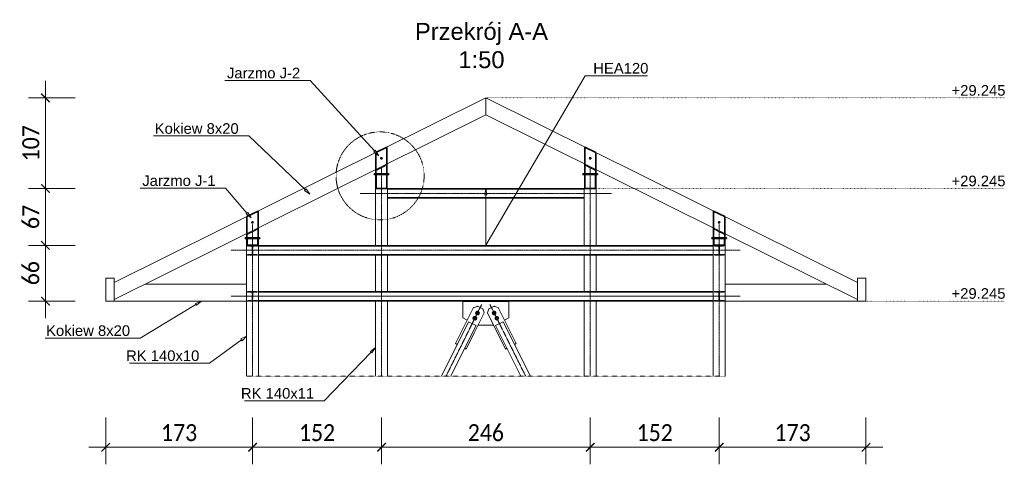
# Model space of a CAD drawing. Header units: millimetres. Extents: x -21657 to 4189, y 5902 to 25619.
# Tile 2 of 5: x -10727 to 877, y 5902 to 11144. Entities that reach past the tile are written whole.
import ezdxf
from ezdxf import colors
from ezdxf.entities.mleader import LeaderData, LeaderLine
from ezdxf.math import Vec2, Vec3

# ---------------------------------------------------------------- set-up
doc = ezdxf.new("R2010")
doc.units = ezdxf.units.MM
for name, pattern in [('1 1', [2, 1, -1]), ('ACAD_ISO04W100', [30, 24, -3, 0, -3]), ('ACAD_ISO07W100', [3, 0, -3]), ('CENTER2', [1.125, 0.75, -0.125, 0.125, -0.125])]:
    doc.linetypes.add(name, pattern=pattern)
for name, color, linetype, lineweight in [('BP_GR_0.20', 30, 'Continuous', 20), ('BP_GR_0.35', 10, 'Continuous', 35), ('BP_OPIS_0.09', 8, 'Continuous', 9), ('BP_OPIS_0.13', 9, 'Continuous', 13), ('BP_PRZER_0.09', 62, '1 1', 9)]:
    doc.layers.add(name, color=color, linetype=linetype, lineweight=lineweight)
doc.layers.add('BP_UKR_0.7_PRZER_0.18', color=121, linetype='1 1', lineweight=13, transparency=0.7)
doc.styles.add('CALIBRI', font='calibrili.ttf', dxfattribs={"width": 0.9})
doc.styles.get("Standard").update_dxf_attribs({"font": 'arial.ttf'})
doc.dimstyles.new('SCALA100_B', dxfattribs={"dimscale": 100, "dimtxt": 2, "dimasz": 1, "dimexe": 2, "dimexo": 2.5, "dimgap": 0.7, "dimtad": 1, "dimdec": 0, "dimlfac": 0.1, "dimdsep": 46, "dimtxsty": 'CALIBRI', "dimblk": 'ARCHTICK', "dimcen": 1, "dimdle": 2, "dimclrd": 3, "dimclre": 3, "dimclrt": 4, "dimadec": 0, "dimazin": 0, "dimtfac": 0.714286, "dimtdec": 0, "dimtmove": 0, "dimatfit": 3, "dimfxl": 3.5, "dimfxlon": 1, "dimtfill": 1, "dimtolj": 1, "dimlwd": 5, "dimlwe": 5, "dimarcsym": 2})

# ---------------------------------------------------------------- blocks, each defined once
blk = doc.blocks.new('*U33')
at = {"layer": 'BP_OPIS_0.09', "color": 0, "linetype": 'CENTER2', "transparency": 16777216}
for p, q in [((-11.5, 0), (-1.6, 0)), ((0, 1.6), (0, 11.5)), ((1.6, 0), (11.5, 0)), ((0, -11.5), (0, -1.6))]:
    blk.add_line(p, q, dxfattribs=at)
at = {"layer": 'BP_OPIS_0.09', "color": 0, "linetype": 'Continuous', "transparency": 16777216}
for p, q in [((-0.8, 0), (0.8, 0)), ((0, -0.8), (0, 0.8))]:
    blk.add_line(p, q, dxfattribs=at)
blk = doc.blocks.new('324ewqdasczx')
at = {"layer": 'BP_OPIS_0.09', "linetype": 'Continuous', "ltscale": 0.15}
for p, q in [((35927, 36989), (35787, 36989)), ((35787, 36989), (35787, 36319)), ((35927, 36319), (35927, 36989)), ((38247, 36989), (35927, 36989)), ((35927, 36981), (38247, 36981)), ((38387, 36989), (38247, 36989)), ((38247, 36989), (38247, 36319)), ((38387, 36319), (38387, 36989)), ((38247, 36883), (35927, 36883)), ((35927, 36875), (38247, 36875)), ((34407, 36319), (34267, 36319)), ((34267, 36319), (34267, 34778)), ((39767, 36319), (34407, 36319)), ((34407, 34778), (34407, 36319)), ((34407, 36311), (39767, 36311)), ((39767, 36213), (34407, 36213)), ((39907, 36319), (39767, 36319)), ((39767, 36319), (39767, 34778)), ((39907, 34778), (39907, 36319)), ((34407, 36205), (39767, 36205)), ((35787, 36205), (35787, 35776)), ((35927, 35776), (35927, 36205)), ((38247, 36205), (38247, 35776)), ((38387, 35776), (38387, 36205)), ((39767, 35776), (34407, 35776)), ((34407, 35768), (39767, 35768)), ((39767, 35670), (34407, 35670)), ((34407, 35662), (39767, 35662)), ((35787, 35662), (35787, 34778)), ((35927, 34778), (35927, 35662)), ((36951, 35659), (36817, 35659)), ((36817, 35659), (36817, 35463)), ((37357, 35659), (36951, 35659)), ((37357, 35463), (37357, 35659)), ((38247, 35662), (38247, 34778)), ((38387, 34778), (38387, 35662)), ((36942, 35585), (36731, 35160)), ((36951, 35588), (36942, 35585)), ((36985, 35599), (36951, 35588)), ((36951, 35287), (37068, 35522)), ((36988, 35542), (36972, 35531)), ((36972, 35531), (36973, 35511)), ((36973, 35511), (36991, 35503)), ((36989, 35601), (36985, 35599)), ((37006, 35533), (36988, 35542)), ((37052, 35569), (36989, 35601)), ((36991, 35503), (37007, 35514)), ((37007, 35514), (37006, 35533)), ((37068, 35522), (37052, 35569)), ((37123, 35569), (37107, 35522)), ((37107, 35522), (37319, 35097)), ((37186, 35601), (37123, 35569)), ((37169, 35533), (37168, 35514)), ((37168, 35514), (37184, 35503)), ((37187, 35542), (37169, 35533)), ((37184, 35503), (37202, 35511)), ((37189, 35599), (37186, 35601)), ((37203, 35531), (37187, 35542)), ((37232, 35585), (37189, 35599)), ((37202, 35511), (37203, 35531)), ((37444, 35160), (37232, 35585)), ((36882, 35419), (36563, 34778)), ((36817, 35463), (36869, 35437)), ((36951, 35385), (36882, 35419)), ((36951, 35475), (36941, 35468)), ((36941, 35468), (36942, 35449)), ((36942, 35449), (36951, 35444)), ((36957, 35479), (36951, 35475)), ((36951, 35444), (36959, 35440)), ((36975, 35471), (36957, 35479)), ((36959, 35440), (36976, 35451)), ((36976, 35451), (36975, 35471)), ((37200, 35471), (37199, 35451)), ((37199, 35451), (37215, 35440)), ((37218, 35479), (37200, 35471)), ((37292, 35419), (37203, 35375)), ((37215, 35440), (37233, 35449)), ((37234, 35468), (37218, 35479)), ((37233, 35449), (37234, 35468)), ((37612, 34778), (37292, 35419)), ((37306, 35437), (37357, 35463)), ((36675, 34778), (36951, 35332)), ((36856, 35097), (36951, 35287)), ((36972, 35375), (36951, 35385)), ((36951, 35332), (36972, 35375)), ((36996, 35379), (37178, 35379)), ((37203, 35375), (37500, 34778)), ((36731, 35160), (36749, 35151)), ((36838, 35106), (36856, 35097)), ((37319, 35097), (37337, 35106)), ((37426, 35151), (37444, 35160))]:
    blk.add_line(p, q, dxfattribs=at)
at = {"layer": 'BP_OPIS_0.09', "color": 10, "linetype": 'ACAD_ISO04W100', "ltscale": 0.15}
for points in [[(36619, 34778), (36927, 35397), (37038, 35621)], [(37556, 34778), (37248, 35397), (37136, 35621)]]:
    blk.add_lwpolyline(points, dxfattribs=at)
at = {"layer": 'BP_OPIS_0.09', "linetype": 'Continuous', "ltscale": 0.15}
for centre, radius in [((36989, 35522), 22), ((36989, 35522), 12), ((37185, 35522), 22), ((37185, 35522), 12), ((37217, 35460), 22), ((37217, 35460), 12)]:
    blk.add_circle(centre, radius, dxfattribs=at)
for radius, start, end in [(22, 110.1278, 249.8722), (12, 129.115, 230.885), (22, 249.8722, 110.1278), (12, 230.885, 129.115)]:
    blk.add_arc((36958, 35460), radius, start, end, dxfattribs=at)
at = {"layer": 'BP_UKR_0.7_PRZER_0.18', "color": 10, "linetype": 'ACAD_ISO04W100', "ltscale": 0.15}
for points in [[(35857, 34778), (35857, 36989), (35857, 37239)], [(35857, 34778), (35857, 36989), (35857, 37239)], [(38317, 34778), (38317, 36989), (38317, 37239)], [(38317, 34778), (38317, 36989), (38317, 37239)], [(35607, 36932), (35857, 36932), (38317, 36932), (38567, 36932)], [(38567, 36932), (38317, 36932), (35857, 36932), (35607, 36932)], [(34337, 34778), (34337, 36319), (34337, 36569)], [(34337, 34778), (34337, 36319), (34337, 36569)], [(39837, 34778), (39837, 36319), (39837, 36569)], [(39837, 34778), (39837, 36319), (39837, 36569)], [(34087, 36262), (34337, 36262), (39837, 36262), (40087, 36262)], [(34087, 36262), (34337, 36262), (39837, 36262), (40087, 36262)], [(34087, 35719), (34337, 35719), (39837, 35719), (40087, 35719)], [(40087, 35719), (39837, 35719), (34337, 35719), (34087, 35719)], [(36619, 34778), (36927, 35397), (37038, 35621)], [(37556, 34778), (37248, 35397), (37136, 35621)]]:
    blk.add_lwpolyline(points, dxfattribs=at)
at = {"layer": 'BP_UKR_0.7_PRZER_0.18', "ltscale": 0.1, "transparency": 33554572}
for points in [[(34277, 36319), (34397, 36319), (34397, 36311), (34352, 36311, 0.414214), (34340, 36299), (34340, 36225, 0.414214), (34352, 36213), (34397, 36213), (34397, 36205), (34277, 36205), (34277, 36213), (34323, 36213, 0.414214), (34335, 36225), (34335, 36299, 0.414214), (34323, 36311), (34277, 36311)], [(39897, 36319), (39777, 36319), (39777, 36311), (39823, 36311, -0.414214), (39835, 36299), (39835, 36225, -0.414214), (39823, 36213), (39777, 36213), (39777, 36205), (39897, 36205), (39897, 36213), (39852, 36213, -0.414214), (39840, 36225), (39840, 36299, -0.414214), (39852, 36311), (39897, 36311)], [(34277, 35776), (34397, 35776), (34397, 35768), (34352, 35768, 0.414214), (34340, 35756), (34340, 35682, 0.414214), (34352, 35670), (34397, 35670), (34397, 35662), (34277, 35662), (34277, 35670), (34323, 35670, 0.414214), (34335, 35682), (34335, 35756, 0.414214), (34323, 35768), (34277, 35768)], [(39897, 35776), (39777, 35776), (39777, 35768), (39823, 35768, -0.414214), (39835, 35756), (39835, 35682, -0.414214), (39823, 35670), (39777, 35670), (39777, 35662), (39897, 35662), (39897, 35670), (39852, 35670, -0.414214), (39840, 35682), (39840, 35756, -0.414214), (39852, 35768), (39897, 35768)]]:
    blk.add_lwpolyline(points, format="xyb", close=True, dxfattribs=at)
blk = doc.blocks.new('*U37')
at = {"layer": 'BP_OPIS_0.09', "color": 0, "linetype": 'CENTER2', "transparency": 16777216}
for p, q in [((-11.5, 0), (-1.6, 0)), ((0, 1.6), (0, 11.5)), ((1.6, 0), (11.5, 0)), ((0, -11.5), (0, -1.6))]:
    blk.add_line(p, q, dxfattribs=at)
at = {"layer": 'BP_OPIS_0.09', "color": 0, "linetype": 'Continuous', "transparency": 16777216}
for p, q in [((-0.8, 0), (0.8, 0)), ((0, -0.8), (0, 0.8))]:
    blk.add_line(p, q, dxfattribs=at)
blk = doc.blocks.new('*U38')
at = {"layer": 'BP_OPIS_0.09', "color": 0, "linetype": 'CENTER2', "transparency": 16777216}
for p, q in [((-11.5, 0), (-1.6, 0)), ((0, 1.6), (0, 11.5)), ((1.6, 0), (11.5, 0)), ((0, -11.5), (0, -1.6))]:
    blk.add_line(p, q, dxfattribs=at)
at = {"layer": 'BP_OPIS_0.09', "color": 0, "linetype": 'Continuous', "transparency": 16777216}
for p, q in [((-0.8, 0), (0.8, 0)), ((0, -0.8), (0, 0.8))]:
    blk.add_line(p, q, dxfattribs=at)
blk = doc.blocks.new('*U39')
at = {"layer": 'BP_OPIS_0.09', "color": 0, "linetype": 'CENTER2', "transparency": 16777216}
for p, q in [((-11.5, 0), (-1.6, 0)), ((0, 1.6), (0, 11.5)), ((1.6, 0), (11.5, 0)), ((0, -11.5), (0, -1.6))]:
    blk.add_line(p, q, dxfattribs=at)
at = {"layer": 'BP_OPIS_0.09', "color": 0, "linetype": 'Continuous', "transparency": 16777216}
for p, q in [((-0.8, 0), (0.8, 0)), ((0, -0.8), (0, 0.8))]:
    blk.add_line(p, q, dxfattribs=at)
blk = doc.blocks.new('_ClosedBlank')
at = {"color": 0, "linetype": 'ByBlock', "lineweight": -2}
for p, q in [((-1, 0.17), (0, 0)), ((-1, 0.17), (-1, -0.17)), ((0, 0), (-1, -0.17))]:
    blk.add_line(p, q, dxfattribs=at)
blk = doc.blocks.new('_ArchTick')
at = {"color": 0, "linetype": 'ByBlock', "const_width": 0.15}
blk.add_lwpolyline([(-0.5, -0.5), (0.5, 0.5)], dxfattribs=at)
blk = doc.blocks.new('*D64')
at = {"layer": 'BP_OPIS_0.13', "color": 3, "lineweight": 5, "transparency": 16777216}
for p, q in [((-9714, 6452), (-9714, 5902)), ((-7983, 6452), (-7983, 5902)), ((-9914, 6102), (-7783, 6102))]:
    blk.add_line(p, q, dxfattribs=at)
at = {"layer": 'Defpoints', "color": 0, "transparency": 16777216}
for p in [(-9714, 7826), (-7983, 6942), (-7983, 6102)]:
    blk.add_point(p, dxfattribs=at)
at = {"layer": 'BP_OPIS_0.13', "color": 3, "lineweight": 5, "transparency": 16777216, "xscale": 100, "yscale": 100, "zscale": 100, "rotation": 180}
blk.add_blockref('_ArchTick', (-9714, 6102), dxfattribs=at)
at = {"layer": 'BP_OPIS_0.13', "color": 3, "lineweight": 5, "transparency": 16777216, "xscale": 100, "yscale": 100, "zscale": 100}
blk.add_blockref('_ArchTick', (-7983, 6102), dxfattribs=at)
at = {"layer": 'BP_OPIS_0.13', "color": 4, "transparency": 16777216, "insert": (-8849, 6274), "char_height": 200, "attachment_point": 5, "style": 'CALIBRI', "bg_fill": 3, "box_fill_scale": 1.1, "bg_fill_color": 256, "bg_fill_true_color": 13158600, "bg_fill_transparency": 0}
blk.add_mtext('\\A1;173', dxfattribs=at)
blk = doc.blocks.new('*D65')
at = {"layer": 'BP_OPIS_0.13', "color": 3, "lineweight": 5, "transparency": 16777216}
for p, q in [((-7983, 6452), (-7983, 5902)), ((-6463, 6452), (-6463, 5902)), ((-8183, 6102), (-6263, 6102))]:
    blk.add_line(p, q, dxfattribs=at)
at = {"layer": 'Defpoints', "color": 0, "transparency": 16777216}
for p in [(-7983, 6942), (-6463, 6942), (-6463, 6102)]:
    blk.add_point(p, dxfattribs=at)
at = {"layer": 'BP_OPIS_0.13', "color": 3, "lineweight": 5, "transparency": 16777216, "xscale": 100, "yscale": 100, "zscale": 100, "rotation": 180}
blk.add_blockref('_ArchTick', (-7983, 6102), dxfattribs=at)
at = {"layer": 'BP_OPIS_0.13', "color": 3, "lineweight": 5, "transparency": 16777216, "xscale": 100, "yscale": 100, "zscale": 100}
blk.add_blockref('_ArchTick', (-6463, 6102), dxfattribs=at)
at = {"layer": 'BP_OPIS_0.13', "color": 4, "transparency": 16777216, "insert": (-7223, 6274), "char_height": 200, "attachment_point": 5, "style": 'CALIBRI', "bg_fill": 3, "box_fill_scale": 1.1, "bg_fill_color": 256, "bg_fill_true_color": 13158600, "bg_fill_transparency": 0}
blk.add_mtext('\\A1;152', dxfattribs=at)
blk = doc.blocks.new('*D66')
at = {"layer": 'BP_OPIS_0.13', "color": 3, "lineweight": 5, "transparency": 16777216}
for p, q in [((-6463, 6452), (-6463, 5902)), ((-4003, 6452), (-4003, 5902)), ((-6663, 6102), (-3803, 6102))]:
    blk.add_line(p, q, dxfattribs=at)
at = {"layer": 'Defpoints', "color": 0, "transparency": 16777216}
for p in [(-6463, 6942), (-4003, 6942), (-4003, 6102)]:
    blk.add_point(p, dxfattribs=at)
at = {"layer": 'BP_OPIS_0.13', "color": 3, "lineweight": 5, "transparency": 16777216, "xscale": 100, "yscale": 100, "zscale": 100, "rotation": 180}
blk.add_blockref('_ArchTick', (-6463, 6102), dxfattribs=at)
at = {"layer": 'BP_OPIS_0.13', "color": 3, "lineweight": 5, "transparency": 16777216, "xscale": 100, "yscale": 100, "zscale": 100}
blk.add_blockref('_ArchTick', (-4003, 6102), dxfattribs=at)
at = {"layer": 'BP_OPIS_0.13', "color": 4, "transparency": 16777216, "insert": (-5233, 6274), "char_height": 200, "attachment_point": 5, "style": 'CALIBRI', "bg_fill": 3, "box_fill_scale": 1.1, "bg_fill_color": 256, "bg_fill_true_color": 13158600, "bg_fill_transparency": 0}
blk.add_mtext('\\A1;246', dxfattribs=at)
blk = doc.blocks.new('*D67')
at = {"layer": 'BP_OPIS_0.13', "color": 3, "lineweight": 5, "transparency": 16777216}
for p, q in [((-4003, 6452), (-4003, 5902)), ((-2483, 6452), (-2483, 5902)), ((-4203, 6102), (-2283, 6102))]:
    blk.add_line(p, q, dxfattribs=at)
at = {"layer": 'Defpoints', "color": 0, "transparency": 16777216}
for p in [(-4003, 6942), (-2483, 6942), (-2483, 6102)]:
    blk.add_point(p, dxfattribs=at)
at = {"layer": 'BP_OPIS_0.13', "color": 3, "lineweight": 5, "transparency": 16777216, "xscale": 100, "yscale": 100, "zscale": 100, "rotation": 180}
blk.add_blockref('_ArchTick', (-4003, 6102), dxfattribs=at)
at = {"layer": 'BP_OPIS_0.13', "color": 3, "lineweight": 5, "transparency": 16777216, "xscale": 100, "yscale": 100, "zscale": 100}
blk.add_blockref('_ArchTick', (-2483, 6102), dxfattribs=at)
at = {"layer": 'BP_OPIS_0.13', "color": 4, "transparency": 16777216, "insert": (-3243, 6274), "char_height": 200, "attachment_point": 5, "style": 'CALIBRI', "bg_fill": 3, "box_fill_scale": 1.1, "bg_fill_color": 256, "bg_fill_true_color": 13158600, "bg_fill_transparency": 0}
blk.add_mtext('\\A1;152', dxfattribs=at)
blk = doc.blocks.new('*D68')
at = {"layer": 'BP_OPIS_0.13', "color": 3, "lineweight": 5, "transparency": 16777216}
for p, q in [((-2483, 6452), (-2483, 5902)), ((-753, 6452), (-753, 5902)), ((-2683, 6102), (-553, 6102))]:
    blk.add_line(p, q, dxfattribs=at)
at = {"layer": 'Defpoints', "color": 0, "transparency": 16777216}
for p in [(-753, 7826), (-2483, 6942), (-753, 6102)]:
    blk.add_point(p, dxfattribs=at)
at = {"layer": 'BP_OPIS_0.13', "color": 3, "lineweight": 5, "transparency": 16777216, "xscale": 100, "yscale": 100, "zscale": 100, "rotation": 180}
blk.add_blockref('_ArchTick', (-2483, 6102), dxfattribs=at)
at = {"layer": 'BP_OPIS_0.13', "color": 3, "lineweight": 5, "transparency": 16777216, "xscale": 100, "yscale": 100, "zscale": 100}
blk.add_blockref('_ArchTick', (-753, 6102), dxfattribs=at)
at = {"layer": 'BP_OPIS_0.13', "color": 4, "transparency": 16777216, "insert": (-1618, 6274), "char_height": 200, "attachment_point": 5, "style": 'CALIBRI', "bg_fill": 3, "box_fill_scale": 1.1, "bg_fill_color": 256, "bg_fill_true_color": 13158600, "bg_fill_transparency": 0}
blk.add_mtext('\\A1;173', dxfattribs=at)
blk = doc.blocks.new('*D69')
at = {"layer": 'BP_OPIS_0.13', "color": 3, "lineweight": 5, "transparency": 16777216}
for p, q in [((-10424, 7626), (-10424, 8683)), ((-10074, 8483), (-10624, 8483)), ((-10074, 7826), (-10624, 7826))]:
    blk.add_line(p, q, dxfattribs=at)
at = {"layer": 'Defpoints', "color": 0, "transparency": 16777216}
for p in [(-10424, 8483), (-8053, 8483), (-9714, 7826)]:
    blk.add_point(p, dxfattribs=at)
at = {"layer": 'BP_OPIS_0.13', "color": 3, "lineweight": 5, "transparency": 16777216, "xscale": 100, "yscale": 100, "zscale": 100}
for p, rotation in [((-10424, 8483), 90), ((-10424, 7826), 270)]:
    blk.add_blockref('_ArchTick', p, dxfattribs=dict(at, rotation=rotation))
at = {"layer": 'BP_OPIS_0.13', "color": 4, "transparency": 16777216, "insert": (-10596, 8155), "char_height": 200, "attachment_point": 5, "rotation": 90, "style": 'CALIBRI', "bg_fill": 3, "box_fill_scale": 1.1, "bg_fill_color": 256, "bg_fill_true_color": 13158600, "bg_fill_transparency": 0}
blk.add_mtext('\\A1;66', dxfattribs=at)
blk = doc.blocks.new('*D70')
at = {"layer": 'BP_OPIS_0.13', "color": 3, "lineweight": 5, "transparency": 16777216}
for p, q in [((-10424, 8283), (-10424, 9353)), ((-10074, 9153), (-10624, 9153)), ((-10074, 8483), (-10624, 8483))]:
    blk.add_line(p, q, dxfattribs=at)
at = {"layer": 'Defpoints', "color": 0, "transparency": 16777216}
for p in [(-10424, 9153), (-6533, 9153), (-8053, 8483)]:
    blk.add_point(p, dxfattribs=at)
at = {"layer": 'BP_OPIS_0.13', "color": 3, "lineweight": 5, "transparency": 16777216, "xscale": 100, "yscale": 100, "zscale": 100}
for p, rotation in [((-10424, 9153), 90), ((-10424, 8483), 270)]:
    blk.add_blockref('_ArchTick', p, dxfattribs=dict(at, rotation=rotation))
at = {"layer": 'BP_OPIS_0.13', "color": 4, "transparency": 16777216, "insert": (-10596, 8818), "char_height": 200, "attachment_point": 5, "rotation": 90, "style": 'CALIBRI', "bg_fill": 3, "box_fill_scale": 1.1, "bg_fill_color": 256, "bg_fill_true_color": 13158600, "bg_fill_transparency": 0}
blk.add_mtext('\\A1;67', dxfattribs=at)
blk = doc.blocks.new('*D71')
at = {"layer": 'BP_OPIS_0.13', "color": 3, "lineweight": 5, "transparency": 16777216}
for p, q in [((-10424, 8953), (-10424, 10421)), ((-10074, 10221), (-10624, 10221)), ((-10074, 9153), (-10624, 9153))]:
    blk.add_line(p, q, dxfattribs=at)
at = {"layer": 'Defpoints', "color": 0, "transparency": 16777216}
for p in [(-10424, 10221), (-5233, 10221), (-6533, 9153)]:
    blk.add_point(p, dxfattribs=at)
at = {"layer": 'BP_OPIS_0.13', "color": 3, "lineweight": 5, "transparency": 16777216, "xscale": 100, "yscale": 100, "zscale": 100}
for p, rotation in [((-10424, 10221), 90), ((-10424, 9153), 270)]:
    blk.add_blockref('_ArchTick', p, dxfattribs=dict(at, rotation=rotation))
at = {"layer": 'BP_OPIS_0.13', "color": 4, "transparency": 16777216, "insert": (-10596, 9687), "char_height": 200, "attachment_point": 5, "rotation": 90, "style": 'CALIBRI', "bg_fill": 3, "box_fill_scale": 1.1, "bg_fill_color": 256, "bg_fill_true_color": 13158600, "bg_fill_transparency": 0}
blk.add_mtext('\\A1;107', dxfattribs=at)

msp = doc.modelspace()

# ---------------------------------------------------------------- linework, layer by layer
at = {"layer": 'BP_GR_0.20'}
for p, q in [((-5233.4, 10220.6), (-9614.4, 8043.7)), ((-5233.4, 10220.6), (-852.4, 8043.7)), ((-5233.4, 10020.6), (-9614.4, 7843.7)), ((-5233.4, 10020.6), (-2451.7, 8638.4)), ((-2413.4, 8619.4), (-852.4, 7843.7)), ((-8053.4, 8026.4), (-9246.8, 8026.4)), ((-2413.4, 8026.4), (-1220, 8026.4)), ((-8043.4, 7826.4), (-9614.4, 7826.4)), ((-2423.4, 7826.4), (-852.4, 7826.4))]:
    msp.add_line(p, q, dxfattribs=at)
msp.add_lwpolyline([(-5233.4, 10020.6), (-5233.4, 10220.6)], dxfattribs=at)
for points in [[(-9713.8, 7826.4), (-9614.4, 7826.4), (-9614.4, 8095.8), (-9713.8, 8095.8)], [(-753, 7826.4), (-852.4, 7826.4), (-852.4, 8095.8), (-753, 8095.8)]]:
    msp.add_lwpolyline(points, close=True, dxfattribs=at)
at = {"layer": 'BP_GR_0.35'}
for p, q in [((-6528.4, 9577.1), (-6398.4, 9641.7)), ((-6398.4, 9641.7), (-6398.4, 9327.4)), ((-4068.4, 9641.7), (-4068.4, 9327.4)), ((-3938.4, 9577.1), (-4068.4, 9641.7)), ((-6528.4, 9327.4), (-6528.4, 9577.1)), ((-3938.4, 9327.4), (-3938.4, 9577.1)), ((-6378.4, 9327.4), (-6548.4, 9327.4)), ((-6548.4, 9327.4), (-6548.4, 9317.4)), ((-6378.4, 9317.4), (-6548.4, 9317.4)), ((-6528.4, 9153.1), (-6528.4, 9317.4)), ((-6525.4, 9153.1), (-6525.4, 9317.4)), ((-6401.4, 9153.1), (-6401.4, 9317.4)), ((-6398.4, 9317.4), (-6398.4, 9153.1)), ((-6378.4, 9327.4), (-6378.4, 9317.4)), ((-4088.4, 9327.4), (-3918.4, 9327.4)), ((-4088.4, 9327.4), (-4088.4, 9317.4)), ((-4088.4, 9317.4), (-3918.4, 9317.4)), ((-4068.4, 9317.4), (-4068.4, 9153.1)), ((-4065.4, 9153.1), (-4065.4, 9317.4)), ((-3941.4, 9153.1), (-3941.4, 9317.4)), ((-3938.4, 9153.1), (-3938.4, 9317.4)), ((-3918.4, 9327.4), (-3918.4, 9317.4)), ((-6528.4, 9153.1), (-6398.4, 9153.1)), ((-3938.4, 9153.1), (-4068.4, 9153.1)), ((-8048.4, 8821.9), (-7918.4, 8886.5)), ((-8048.4, 8572.1), (-8048.4, 8821.9)), ((-7918.4, 8886.5), (-7918.4, 8572.1)), ((-2548.4, 8886.5), (-2548.4, 8572.1)), ((-2418.4, 8821.9), (-2548.4, 8886.5)), ((-2418.4, 8572.1), (-2418.4, 8821.9)), ((-7898.4, 8572.1), (-8068.4, 8572.1)), ((-8068.4, 8572.1), (-8068.4, 8562.1)), ((-7898.4, 8562.1), (-8068.4, 8562.1)), ((-8048.4, 8483.4), (-8048.4, 8562.1)), ((-8048.4, 8483.4), (-7918.4, 8483.4)), ((-8045.4, 8483.4), (-8045.4, 8562.1)), ((-7921.4, 8483.4), (-7921.4, 8562.1)), ((-7918.4, 8562.1), (-7918.4, 8483.4)), ((-7898.4, 8572.1), (-7898.4, 8562.1)), ((-2568.4, 8572.1), (-2398.4, 8572.1)), ((-2568.4, 8572.1), (-2568.4, 8562.1)), ((-2568.4, 8562.1), (-2398.4, 8562.1)), ((-2548.4, 8562.1), (-2548.4, 8483.4)), ((-2418.4, 8483.4), (-2548.4, 8483.4)), ((-2545.4, 8483.4), (-2545.4, 8562.1)), ((-2421.4, 8483.4), (-2421.4, 8562.1)), ((-2418.4, 8483.4), (-2418.4, 8562.1)), ((-2398.4, 8572.1), (-2398.4, 8562.1))]:
    msp.add_line(p, q, dxfattribs=at)
for centre in [(-6463.4, 9509.4), (-4003.4, 9509.4), (-7983.4, 8754.2), (-2483.4, 8754.2)]:
    msp.add_circle(centre, 8, dxfattribs=at)
at = {"layer": 'BP_OPIS_0.09', "linetype": 'ACAD_ISO07W100', "ltscale": 0.5, "transparency": 33554572}
for p, q in [((-5233.4, 10220.6), (877.5, 10220.6)), ((-3933.4, 9153.1), (877.5, 9153.1)), ((-753, 7826.4), (877.5, 7826.4))]:
    msp.add_line(p, q, dxfattribs=at)
at = {"layer": 'BP_PRZER_0.09', "ltscale": 0.25}
for p, q in [((-6528.4, 9377.1), (-6398.4, 9441.7)), ((-6528.4, 9365.1), (-6398.4, 9429.7)), ((-3938.4, 9377.1), (-4068.4, 9441.7)), ((-3938.4, 9365.1), (-4068.4, 9429.7)), ((-8048.4, 8621.9), (-7918.4, 8686.5)), ((-8048.4, 8609.9), (-7918.4, 8674.5)), ((-2418.4, 8621.9), (-2548.4, 8686.5)), ((-2418.4, 8609.9), (-2548.4, 8674.5))]:
    msp.add_line(p, q, dxfattribs=at)
at = {"layer": 'BP_PRZER_0.09'}
msp.add_line((-8053.4, 6941.9), (-2413.4, 6941.9), dxfattribs=at)
msp.add_circle((-6479.7, 9301.8), 519, dxfattribs=at)

# ---------------------------------------------------------------- block references
at = {"layer": 'BP_GR_0.35'}
msp.add_blockref('324ewqdasczx', (-42320.8, -27835.9), dxfattribs=at)
at = {"layer": 'BP_OPIS_0.09', "linetype": 'CENTER2'}
for name, p in [('*U33', (-6463.4, 9509.4)), ('*U38', (-4003.4, 9509.4)), ('*U37', (-7983.4, 8754.2)), ('*U39', (-2483.4, 8754.2))]:
    msp.add_blockref(name, p, dxfattribs=at)

# ---------------------------------------------------------------- texts
at = {"layer": 'BP_OPIS_0.09', "char_height": 125, "attachment_point": 1}
for insert in [(255.6, 10372.5), (255.6, 9305), (255.6, 7978.3)]:
    msp.add_mtext_dynamic_manual_height_columns('+29.245', width=1014.88, gutter_width=12.5, heights=[0], dxfattribs=dict(at, insert=insert))
at = {"layer": 'BP_OPIS_0.13', "insert": (-6913.4, 11105.7), "char_height": 200, "attachment_point": 1}
msp.add_mtext_dynamic_manual_height_columns('\\pxqc;Przekrój A-A\\P1:50', width=3257.605, gutter_width=31.2, heights=[0], dxfattribs=at)

# ---------------------------------------------------------------- leaders
at = {"layer": 'BP_OPIS_0.09'}
ml = msp.add_multileader_mtext('Standard', dxfattribs=at)
ml.set_content('Jarzmo J-2', color=256)
ml.set_leader_properties(color=256, linetype='ByLayer', lineweight=-1)
ml.set_arrow_properties(name='CLOSEDBLANK')
ml.build(insert=Vec2(0, 0))
ml.multileader.update_dxf_attribs({"text_left_attachment_type": 5, "text_right_attachment_type": 5, "dogleg_length": 0.36, "arrow_head_size": 75, "scale": 50})
ctx = ml.context
ctx.base_point, ctx.scale, ctx.char_height, ctx.arrow_head_size, ctx.landing_gap_size, ctx.plane_origin = Vec3(-8370.9, 10426.5), 50, 125, 75, 100, Vec3(-6495.2, 9540.4)
ctx.left_attachment, ctx.right_attachment, ctx.text_align_type = 5, 5, 2
notes = []
notes.append((ctx, [(0, (1, 1, 0), (-7303.2, 10426.5), (-1, 0), 18, [(0, [(-6495.2, 9540.4)], 0, [])])]))
ctx.mtext.insert, ctx.mtext.alignment, ctx.mtext.flow_direction = Vec3(-7421.2, 10577), 3, 5
ml = msp.add_multileader_mtext('Standard', dxfattribs=at)
ml.set_content('Kokiew 8x20', color=256)
ml.set_leader_properties(color=256, linetype='ByLayer', lineweight=-1)
ml.set_arrow_properties(name='CLOSEDBLANK')
ml.build(insert=Vec2(0, 0))
ml.multileader.update_dxf_attribs({"text_left_attachment_type": 5, "text_right_attachment_type": 5, "dogleg_length": 0.36, "arrow_head_size": 75, "scale": 50})
ctx = ml.context
ctx.base_point, ctx.scale, ctx.char_height, ctx.arrow_head_size, ctx.landing_gap_size, ctx.plane_origin = Vec3(-9214.9, 9772.5), 50, 125, 75, 100, Vec3(-7306, 9087.8)
ctx.left_attachment, ctx.right_attachment, ctx.text_align_type = 5, 5, 2
notes.append((ctx, [(0, (1, 1, 0), (-8027.9, 9772.5), (-1, 0), 18, [(0, [(-7306, 9087.8)], 0, [])])]))
ctx.mtext.insert, ctx.mtext.alignment, ctx.mtext.flow_direction = Vec3(-8145.9, 9923.1), 3, 5
ml = msp.add_multileader_mtext('Standard', dxfattribs=at)
ml.set_content('Jarzmo J-1', color=256)
ml.set_leader_properties(color=256, linetype='ByLayer', lineweight=-1)
ml.set_arrow_properties(name='CLOSEDBLANK')
ml.build(insert=Vec2(0, 0))
ml.multileader.update_dxf_attribs({"text_left_attachment_type": 5, "text_right_attachment_type": 5, "dogleg_length": 0.36, "arrow_head_size": 75, "scale": 50})
ctx = ml.context
ctx.base_point, ctx.scale, ctx.char_height, ctx.arrow_head_size, ctx.landing_gap_size, ctx.plane_origin = Vec3(-9345.6, 9158), 50, 125, 75, 100, Vec3(-7999.6, 8806.9)
ctx.left_attachment, ctx.right_attachment, ctx.text_align_type = 5, 5, 2
notes.append((ctx, [(0, (1, 1, 0), (-8300.8, 9158), (-1, 0), 18, [(0, [(-7999.6, 8806.9)], 0, [])])]))
ctx.mtext.insert, ctx.mtext.alignment, ctx.mtext.flow_direction = Vec3(-8418.8, 9308.5), 3, 5
for ctx, leaders in notes:
    for number, flags, end, landing, length, lines in leaders:
        leader = LeaderData()
        leader.index, (leader.has_last_leader_line, leader.has_dogleg_vector, leader.attachment_direction) = number, flags
        leader.last_leader_point, leader.dogleg_vector, leader.dogleg_length = Vec3(end), Vec3(landing), length
        for number, points, colour, breaks in lines:
            line = LeaderLine()
            line.index, line.vertices, line.color, line.breaks = number, Vec3.list(points), colors.encode_raw_color(colour), breaks
            leader.lines.append(line)
        ctx.leaders.append(leader)

# ---------------------------------------------------------------- next in the draw order: dimensions: what is measured, and where the dimension line sits
at = {"layer": 'BP_OPIS_0.13'}
dim = msp.add_linear_dim(base=(-7983.4, 6101.7), p1=(-9713.8, 7826.4), p2=(-7983.4, 6941.9), dimstyle='SCALA100_B', dxfattribs=at)
dim.commit()
dim.dimension.update_dxf_attribs({"geometry": '*D64', "text_midpoint": (-8848.6, 6273.9)})

# ---------------------------------------------------------------- next in the draw order: dimensions: what is measured, and where the dimension line sits
dim = msp.add_linear_dim(base=(-10424.1, 8483.4), p1=(-9713.8, 7826.4), p2=(-8053.4, 8483.4), angle=90, dimstyle='SCALA100_B', dxfattribs=at)
dim.commit()
dim.dimension.update_dxf_attribs({"geometry": '*D69', "text_midpoint": (-10596.1, 8154.9)})
dim = msp.add_linear_dim(base=(-6463.4, 6101.7), p1=(-7983.4, 6941.9), p2=(-6463.4, 6941.9), dimstyle='SCALA100_B', override={"dimtmove": 1}, dxfattribs=at)
dim.commit()
dim.dimension.update_dxf_attribs({"geometry": '*D65', "text_midpoint": (-7223.4, 6273.9)})

# ---------------------------------------------------------------- next in the draw order: dimensions: what is measured, and where the dimension line sits
dim = msp.add_linear_dim(base=(-10424.1, 9153.1), p1=(-8053.4, 8483.4), p2=(-6533.4, 9153.1), angle=90, dimstyle='SCALA100_B', override={"dimtmove": 1}, dxfattribs=at)
dim.commit()
dim.dimension.update_dxf_attribs({"geometry": '*D70', "text_midpoint": (-10596.1, 8818.3)})
dim = msp.add_linear_dim(base=(-4003.4, 6101.7), p1=(-6463.4, 6941.9), p2=(-4003.4, 6941.9), dimstyle='SCALA100_B', override={"dimtmove": 1}, dxfattribs=at)
dim.commit()
dim.dimension.update_dxf_attribs({"geometry": '*D66', "text_midpoint": (-5233.4, 6273.9)})

# ---------------------------------------------------------------- next in the draw order: leaders
at = {"layer": 'BP_OPIS_0.09'}
ml = msp.add_multileader_mtext('Standard', dxfattribs=at)
ml.set_content('Kokiew 8x20', color=256)
ml.set_leader_properties(color=256, linetype='ByLayer', lineweight=-1)
ml.set_arrow_properties(name='CLOSEDBLANK')
ml.build(insert=Vec2(0, 0))
ml.multileader.update_dxf_attribs({"text_left_attachment_type": 5, "text_right_attachment_type": 5, "dogleg_length": 0.36, "arrow_head_size": 75, "scale": 50})
ctx = ml.context
ctx.base_point, ctx.scale, ctx.char_height, ctx.arrow_head_size, ctx.landing_gap_size, ctx.plane_origin = Vec3(-10495.1, 7389.8), 50, 125, 75, 100, Vec3(-8586.2, 6705.1)
ctx.left_attachment, ctx.right_attachment, ctx.text_align_type = 5, 5, 2
notes = []
notes.append((ctx, [(0, (1, 1, 0), (-9308.1, 7389.8), (-1, 0), 18, [(0, [(-8586.2, 7826.4)], 0, [])])]))
ctx.mtext.insert, ctx.mtext.alignment, ctx.mtext.flow_direction = Vec3(-9426.1, 7540.3), 3, 5
ml = msp.add_multileader_mtext('Standard', dxfattribs=at)
ml.set_content('RK 140x10', color=256)
ml.set_leader_properties(color=256, linetype='ByLayer', lineweight=-1)
ml.set_arrow_properties(name='CLOSEDBLANK')
ml.build(insert=Vec2(0, 0))
ml.multileader.update_dxf_attribs({"text_left_attachment_type": 5, "text_right_attachment_type": 5, "dogleg_length": 0.36, "arrow_head_size": 75, "scale": 50})
ctx = ml.context
ctx.base_point, ctx.scale, ctx.char_height, ctx.arrow_head_size, ctx.landing_gap_size, ctx.plane_origin = Vec3(-9551.9, 7094.3), 50, 125, 75, 100, Vec3(-8053.4, 7413.8)
ctx.left_attachment, ctx.right_attachment, ctx.text_align_type = 5, 5, 2
notes.append((ctx, [(0, (1, 1, 0), (-8491.9, 7094.3), (-1, 0), 18, [(0, [(-8053.4, 7413.8)], 0, [])])]))
ctx.mtext.insert, ctx.mtext.alignment, ctx.mtext.flow_direction = Vec3(-8609.9, 7244.8), 3, 5
for ctx, leaders in notes:
    for number, flags, end, landing, length, lines in leaders:
        leader = LeaderData()
        leader.index, (leader.has_last_leader_line, leader.has_dogleg_vector, leader.attachment_direction) = number, flags
        leader.last_leader_point, leader.dogleg_vector, leader.dogleg_length = Vec3(end), Vec3(landing), length
        for number, points, colour, breaks in lines:
            line = LeaderLine()
            line.index, line.vertices, line.color, line.breaks = number, Vec3.list(points), colors.encode_raw_color(colour), breaks
            leader.lines.append(line)
        ctx.leaders.append(leader)

# ---------------------------------------------------------------- next in the draw order: dimensions: what is measured, and where the dimension line sits
at = {"layer": 'BP_OPIS_0.13'}
dim = msp.add_linear_dim(base=(-10424.1, 10220.6), p1=(-6533.4, 9153.1), p2=(-5233.4, 10220.6), angle=90, dimstyle='SCALA100_B', override={"dimtmove": 1}, dxfattribs=at)
dim.commit()
dim.dimension.update_dxf_attribs({"geometry": '*D71', "text_midpoint": (-10596.2, 9686.8)})
dim = msp.add_linear_dim(base=(-2483.4, 6101.7), p1=(-4003.4, 6941.9), p2=(-2483.4, 6941.9), dimstyle='SCALA100_B', override={"dimtmove": 1}, dxfattribs=at)
dim.commit()
dim.dimension.update_dxf_attribs({"geometry": '*D67', "text_midpoint": (-3243.4, 6273.9)})

# ---------------------------------------------------------------- next in the draw order: leaders
at = {"layer": 'BP_OPIS_0.09'}
ml = msp.add_multileader_mtext('Standard', dxfattribs=at)
ml.set_content('RK 140x11', color=256)
ml.set_leader_properties(color=256, linetype='ByLayer', lineweight=-1)
ml.set_arrow_properties(name='CLOSEDBLANK')
ml.build(insert=Vec2(0, 0))
ml.multileader.update_dxf_attribs({"text_left_attachment_type": 5, "text_right_attachment_type": 5, "dogleg_length": 0.36, "arrow_head_size": 75, "scale": 50})
ctx = ml.context
ctx.base_point, ctx.scale, ctx.char_height, ctx.arrow_head_size, ctx.landing_gap_size, ctx.plane_origin = Vec3(-8174.3, 6650.4), 50, 125, 75, 100, Vec3(-6533.4, 7278.5)
ctx.left_attachment, ctx.right_attachment, ctx.text_align_type = 5, 5, 2
notes = []
notes.append((ctx, [(0, (1, 1, 0), (-7138.1, 6650.4), (-1, 0), 18, [(0, [(-6533.4, 7278.5)], 0, [])])]))
ctx.mtext.insert, ctx.mtext.alignment, ctx.mtext.flow_direction = Vec3(-7256.1, 6800.9), 3, 5
for ctx, leaders in notes:
    for number, flags, end, landing, length, lines in leaders:
        leader = LeaderData()
        leader.index, (leader.has_last_leader_line, leader.has_dogleg_vector, leader.attachment_direction) = number, flags
        leader.last_leader_point, leader.dogleg_vector, leader.dogleg_length = Vec3(end), Vec3(landing), length
        for number, points, colour, breaks in lines:
            line = LeaderLine()
            line.index, line.vertices, line.color, line.breaks = number, Vec3.list(points), colors.encode_raw_color(colour), breaks
            leader.lines.append(line)
        ctx.leaders.append(leader)

# ---------------------------------------------------------------- next in the draw order: dimensions: what is measured, and where the dimension line sits
at = {"layer": 'BP_OPIS_0.13'}
dim = msp.add_linear_dim(base=(-753, 6101.7), p1=(-2483.4, 6941.9), p2=(-753, 7826.4), dimstyle='SCALA100_B', override={"dimtmove": 1}, dxfattribs=at)
dim.commit()
dim.dimension.update_dxf_attribs({"geometry": '*D68', "text_midpoint": (-1618.2, 6273.9)})

# ---------------------------------------------------------------- next in the draw order: leaders
at = {"layer": 'BP_OPIS_0.09'}
ml = msp.add_multileader_mtext('Standard', dxfattribs=at)
ml.set_content('HEA120', color=256)
ml.set_leader_properties(color=256, linetype='ByLayer', lineweight=-1)
ml.set_arrow_properties(name='CLOSEDBLANK')
ml.build(insert=Vec2(0, 0))
ml.multileader.update_dxf_attribs({"text_left_attachment_type": 5, "text_right_attachment_type": 5, "dogleg_length": 0.36, "arrow_head_size": 75, "scale": 50})
ctx = ml.context
ctx.base_point, ctx.scale, ctx.char_height, ctx.arrow_head_size, ctx.landing_gap_size, ctx.plane_origin = Vec3(-4045.1, 10483), 50, 125, 75, 100, Vec3(-5233.4, 9153.1)
ctx.left_attachment, ctx.right_attachment, ctx.text_align_type = 5, 5, 2
notes = []
notes.append((ctx, [(0, (1, 1, 0), (-4063.1, 10483), (1, 0), 18, [(1, [(-5233.4, 9153.1), (-5233.4, 8483.4)], 0, [])])]))
ctx.mtext.insert, ctx.mtext.alignment, ctx.mtext.flow_direction = Vec3(-3317.1, 10633.5), 3, 5
for ctx, leaders in notes:
    for number, flags, end, landing, length, lines in leaders:
        leader = LeaderData()
        leader.index, (leader.has_last_leader_line, leader.has_dogleg_vector, leader.attachment_direction) = number, flags
        leader.last_leader_point, leader.dogleg_vector, leader.dogleg_length = Vec3(end), Vec3(landing), length
        for number, points, colour, breaks in lines:
            line = LeaderLine()
            line.index, line.vertices, line.color, line.breaks = number, Vec3.list(points), colors.encode_raw_color(colour), breaks
            leader.lines.append(line)
        ctx.leaders.append(leader)

doc.saveas('drawing.dxf')
